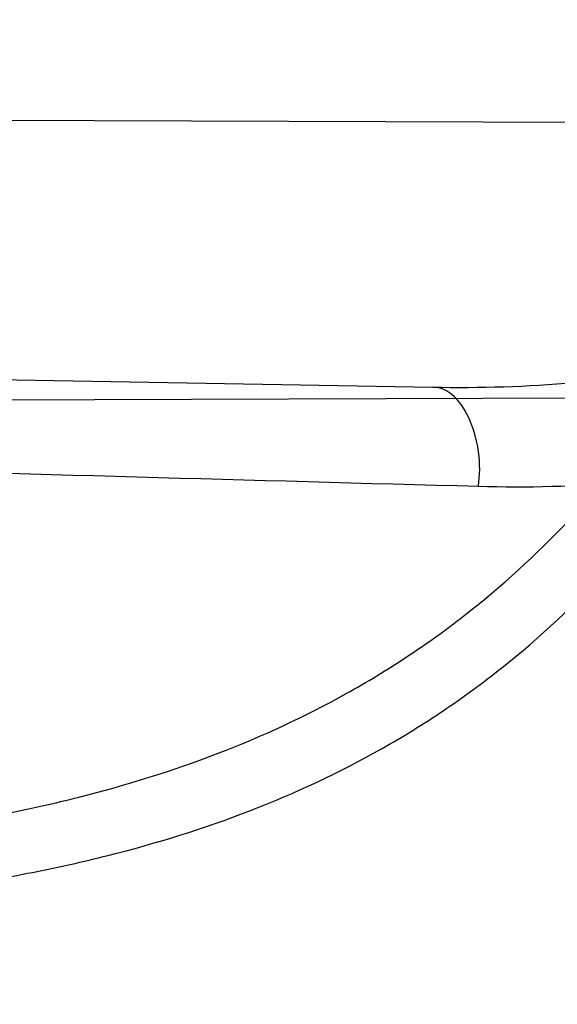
# Model space of a CAD drawing. Header units: millimetres. Extents: x 0 to 297, y 0 to 210.
# Tile 91 of 256: x 147.7278 to 147.744, y 92.7791 to 92.8089. Entities that reach past the tile are written whole.
import ezdxf

# ---------------------------------------------------------------- set-up
doc = ezdxf.new("R2010")
doc.units = ezdxf.units.MM
doc.header["$LTSCALE"] = 16.335
doc.layers.get('0').update_dxf_attribs({"linetype": 'CONTINUOUS'})
for name, color, linetype in [('01_GLOBAL', 7, 'CONTINUOUS'), ('INTFCLR_1', 7, 'CONTINUOUS'), ('INTFCLR_144815', 7, 'CONTINUOUS')]:
    doc.layers.add(name, color=color, linetype=linetype)

msp = doc.modelspace()

# ---------------------------------------------------------------- linework, layer by layer
at = {"color": 7, "linetype": 'Continuous'}
msp.add_circle((148.2308034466, 92.1164639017), 1.9, dxfattribs=at)
at = {"color": 9, "linetype": 'Continuous'}
msp.add_arc((148.2308034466, 92.1164639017), 1.8756493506, 92.9674534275, 177.0325465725, dxfattribs=at)
at = {"layer": '01_GLOBAL', "color": 7, "linetype": 'Continuous'}
msp.add_circle((148.2308034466, 92.1164639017), 1.925, dxfattribs=at)
at = {"layer": 'INTFCLR_1', "color": 6, "linetype": 'Continuous'}
for p, q in [((147.7173150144, 92.80586488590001), (147.7562380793, 92.8057290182)), ((147.7537535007, 92.7974696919), (147.7142691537, 92.797331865))]:
    msp.add_line(p, q, dxfattribs=at)
at = {"layer": 'INTFCLR_1', "color": 9, "linetype": 'Continuous'}
msp.add_line((147.5231200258, 92.80156081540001), (147.7402832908, 92.7977702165), dxfattribs=at)
at = {"layer": 'INTFCLR_1', "color": 6, "linetype": 'Continuous'}
for radius in [0.3017258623, 0.2867456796]:
    msp.add_arc((147.5056636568, 92.8766036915), radius, 270, 90.00000002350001, dxfattribs=at)
at = {"layer": 'INTFCLR_1', "color": 9, "linetype": 'Continuous'}
for centre, radius, start, end in [((148.0657044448, 104.7789490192), 11.9885501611, 268.2538865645, 268.4511225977), ((147.5056636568, 92.8766036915), 0.2607760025, 335.7561731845, 339.1304001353)]:
    msp.add_arc(centre, radius, start, end, dxfattribs=at)
for points, knots in [([(147.7739207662, 92.7833025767), (147.7745143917, 92.7849178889), (147.775677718, 92.78817961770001), (147.7778942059, 92.7947943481), (147.7814905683, 92.8066675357), (147.7848253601, 92.820603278), (147.7870274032, 92.8330582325), (147.787953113, 92.83941797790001), (147.7884308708, 92.8430963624), (147.7895335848, 92.8523310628), (147.7906793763, 92.8681102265), (147.7904956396, 92.88672685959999), (147.789629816, 92.89879125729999), (147.7890851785, 92.90436193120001), (147.7886841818, 92.9080669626), (147.7874452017, 92.918066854), (147.7846320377, 92.9340794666), (147.7805782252, 92.9497128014), (147.7776786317, 92.9589915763), (147.7765880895, 92.96231049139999), (147.7749290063, 92.96719941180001), (147.771186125, 92.9774204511), (147.7647225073, 92.99242174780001), (147.7573615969, 93.00659423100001), (147.7522300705, 93.01531748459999), (147.74983173, 93.0192005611), (147.748238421, 93.02173172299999), (147.7439293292, 93.0283886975), (147.7367086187, 93.03860548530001), (147.7266787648, 93.0510431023), (147.7181834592, 93.0603660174), (147.7122490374, 93.0663251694), (147.7089678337, 93.0694802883), (147.7044151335, 93.07373538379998), (147.6980427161, 93.0793069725), (147.691144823, 93.084712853), (147.6867712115, 93.0878231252), (147.6846401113, 93.08925308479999), (147.683241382, 93.0901520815), (147.6819885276, 93.09091746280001), (147.6808874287, 93.09154948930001), (147.6799491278, 93.09203983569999), (147.6791251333, 93.09242738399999), (147.6784918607, 93.0926304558), (147.6779419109, 93.0927747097), (147.6776450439, 93.0924128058), (147.6779068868, 93.09190500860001), (147.678285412, 93.09126392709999), (147.678982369, 93.0903782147), (147.6799093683, 93.0892868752), (147.68099579, 93.0880857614), (147.6821866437, 93.08680384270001), (147.6839471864, 93.0849402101), (147.6864529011, 93.0823207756), (147.6911298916, 93.0774130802), (147.696237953, 93.07190717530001), (147.7008912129, 93.0666447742), (147.7037675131, 93.0632984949), (147.7083927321, 93.0578052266), (147.7154736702, 93.0489031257), (147.7247566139, 93.03595157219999), (147.731475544, 93.0253784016), (147.7358745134, 93.0178524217), (147.7388592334, 93.01255911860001), (147.7440084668, 93.0028972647), (147.7508853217, 92.9883069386), (147.755629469, 92.9761424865), (147.7578360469, 92.9698354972)], [0, 0, 0, 0, 0.0103792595, 0.0208842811, 0.0420721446, 0.0851858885, 0.1071984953, 0.1183380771, 0.123943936, 0.1295693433, 0.1744299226, 0.2192388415, 0.2417237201, 0.2473597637, 0.2529962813, 0.2641993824, 0.3081295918, 0.3509327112, 0.3614952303, 0.3667582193, 0.3720021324, 0.3926323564, 0.4323913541, 0.4704239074, 0.4888657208, 0.4934194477, 0.497950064, 0.5069039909, 0.5412450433, 0.5733438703, 0.6032118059, 0.6172673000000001, 0.6240601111, 0.6306649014, 0.6548506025, 0.6750843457, 0.6834913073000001, 0.6872123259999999, 0.6905622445, 0.6935176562, 0.6960693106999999, 0.6982084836, 0.6999280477, 0.7014829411, 0.7024060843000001, 0.7029587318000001, 0.7038763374, 0.7054334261, 0.7076628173, 0.7105600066, 0.714112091, 0.7174145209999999, 0.7211168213, 0.7295725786, 0.7392778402, 0.7620040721, 0.7748640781, 0.7816422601, 0.7886165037, 0.8181744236, 0.8502177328, 0.884679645, 0.8936796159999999, 0.902792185, 0.9213283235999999, 0.9597006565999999, 1, 1, 1, 1]), ([(147.6811764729, 93.0916036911), (147.6818287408, 93.0916035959), (147.6836257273, 93.09064726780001), (147.6857695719, 93.0894825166), (147.6878575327, 93.08815416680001), (147.690022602, 93.08673125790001), (147.6944669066, 93.0836295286), (147.7014777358, 93.0782474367), (147.7079605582, 93.07269628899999), (147.7125922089, 93.06845780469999), (147.7159282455, 93.06531718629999), (147.7219597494, 93.05938825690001), (147.730595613, 93.0501132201), (147.7407946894, 93.0377377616), (147.7481414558, 93.0275676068), (147.7525258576, 93.02094069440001), (147.75414614, 93.0184223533), (147.7565841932, 93.01456039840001), (147.7617989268, 93.0058880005), (147.7692817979, 92.99179533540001), (147.7758568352, 92.9768697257), (147.7796645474, 92.9666988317), (147.7813517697, 92.961835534), (147.7824604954, 92.9585349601), (147.7854073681, 92.94931094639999), (147.7895285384, 92.9337676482), (147.7923901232, 92.91783829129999), (147.7936501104, 92.9078915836), (147.7940578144, 92.90420708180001), (147.7946115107, 92.8986677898), (147.7954917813, 92.88667134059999), (147.7956786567, 92.8681563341), (147.7945135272, 92.85246501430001), (147.7933925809, 92.8432832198), (147.7929068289, 92.8396251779), (147.7919655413, 92.8333000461), (147.7897259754, 92.82091051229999), (147.7863346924, 92.80705067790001), (147.7826792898, 92.79524665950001), (147.7804259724, 92.7886688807), (147.7792433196, 92.78542534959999), (147.7786398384, 92.7838190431)], [0, 0, 0, 0, 0.0056084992, 0.016622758, 0.0214510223, 0.0268121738, 0.0389184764, 0.0680276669, 0.1027789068, 0.1122614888, 0.1220107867, 0.1421735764, 0.1849752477, 0.2309092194, 0.2799812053, 0.2927645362, 0.2992310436, 0.3057293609, 0.3320345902, 0.3862266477, 0.4428037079, 0.4721337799, 0.479586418, 0.4870651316, 0.5020714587, 0.5628449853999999, 0.6251697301, 0.6410581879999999, 0.6490513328, 0.6570434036, 0.6889243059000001, 0.7524504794, 0.8160576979, 0.8240355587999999, 0.8319861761, 0.8477866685, 0.8790166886, 0.9402183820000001, 0.9703167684, 0.9852456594, 1, 1, 1, 1]), ([(147.7578360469, 92.9698354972), (147.7601299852, 92.9632788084), (147.7642956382, 92.9498053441), (147.7682613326, 92.93248715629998), (147.7702192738, 92.9209208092), (147.7710065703, 92.9154643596), (147.7714994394, 92.91179284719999), (147.7727052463, 92.90167889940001), (147.773864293, 92.88500070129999), (147.7737011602, 92.86826331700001), (147.7730932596, 92.8580308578), (147.7728153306, 92.8542968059), (147.7723459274, 92.84873943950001), (147.7710514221, 92.8369058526), (147.7680380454, 92.81906424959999), (147.7643540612, 92.80424827), (147.7618533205, 92.7957452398), (147.7608389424, 92.79241084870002), (147.7590123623, 92.7866911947), (147.7551536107, 92.7756507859), (147.7489882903, 92.76060143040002), (147.7426455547, 92.7476790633), (147.738554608, 92.74013645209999), (147.7370705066, 92.7374761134), (147.7348652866, 92.73359496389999), (147.7301153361, 92.725595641), (147.7225777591, 92.71408438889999), (147.7133378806, 92.7015190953), (147.7066749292, 92.69332205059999), (147.7028339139, 92.6888229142), (147.701385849, 92.6871436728), (147.6989422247, 92.68435085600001), (147.6944265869, 92.6793230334), (147.6895205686, 92.6740995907), (147.6850750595, 92.669442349), (147.6824472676, 92.6667048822), (147.6802613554, 92.6642911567), (147.6788390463, 92.6627654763), (147.6769884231, 92.6599424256), (147.6801672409, 92.66119888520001), (147.6819512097, 92.6622736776), (147.6841146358, 92.6635994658), (147.6860112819, 92.6648736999), (147.6882932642, 92.66645580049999), (147.6913846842, 92.6687204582), (147.6953415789, 92.671795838), (147.7012543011, 92.676661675), (147.7065470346, 92.68140832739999), (147.7111780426, 92.68584954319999), (147.7144972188, 92.6891252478), (147.7204790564, 92.69529289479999), (147.7290048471, 92.7049106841), (147.7390158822, 92.7176983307), (147.7461841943, 92.72817403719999), (147.7504450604, 92.7349871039), (147.7520181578, 92.7375755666), (147.7543852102, 92.74154715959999), (147.7594401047, 92.750464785), (147.7666547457, 92.7649396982), (147.771618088, 92.77703676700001), (147.7739207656, 92.78330257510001)], [0, 0, 0, 0, 0.0419449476, 0.0850695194, 0.1071739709, 0.1127634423, 0.1183584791, 0.1295423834, 0.1742656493, 0.2191961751, 0.2304978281, 0.2361598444, 0.2418057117, 0.2641744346, 0.3080240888, 0.3509528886, 0.3562644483, 0.3615432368, 0.3719979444, 0.3925183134, 0.4321501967, 0.4701192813, 0.4793724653, 0.4839620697, 0.48851378, 0.5063269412, 0.5401307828, 0.5715496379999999, 0.6004673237, 0.6038923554, 0.6072711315, 0.6138564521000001, 0.6263016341, 0.6480618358, 0.6572019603, 0.6650284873, 0.6713159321, 0.6759369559, 0.6799952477, 0.6841765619, 0.6887949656, 0.6950107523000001, 0.6986911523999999, 0.7027318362, 0.7117342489, 0.7218512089, 0.7329803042, 0.7579718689, 0.7647510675, 0.7717251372, 0.7861300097, 0.8166264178, 0.8492835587, 0.8841348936, 0.8932111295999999, 0.8978052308, 0.9024247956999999, 0.92112918, 0.9596906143, 1, 1, 1, 1]), ([(147.6811764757, 92.6616036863), (147.6810781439, 92.6616036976), (147.6808373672, 92.6616511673), (147.6808497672, 92.6620839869), (147.6811074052, 92.66252928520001), (147.6815528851, 92.66319115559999), (147.6822318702, 92.6640149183), (147.6835407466, 92.6654986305), (147.6855593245, 92.6676144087), (147.6883533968, 92.67047263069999), (147.6928736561, 92.67507601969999), (147.6978811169, 92.68027873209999), (147.7024841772, 92.6852758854), (147.7049756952, 92.68805332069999), (147.7064519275, 92.6897231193), (147.7103658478, 92.69419510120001), (147.7171547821, 92.70234315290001), (147.7265732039, 92.71484082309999), (147.7342592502, 92.7262958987), (147.7391039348, 92.7342592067), (147.7413524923, 92.7381219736), (147.7428653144, 92.74076896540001), (147.7470335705, 92.74827048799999), (147.7534974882, 92.7611245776), (147.7597854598, 92.7761068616), (147.7637211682, 92.7870999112), (147.7655837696, 92.7927940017), (147.7666180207, 92.7961131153), (147.7691666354, 92.8045735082), (147.7729221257, 92.8193173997), (147.7759956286, 92.83708214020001), (147.7773158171, 92.8488648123), (147.7777944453, 92.8543974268), (147.7780778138, 92.8581145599), (147.7786975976, 92.86830028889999), (147.7788639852, 92.8849640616), (147.7776820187, 92.90156740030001), (147.7764527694, 92.9116340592), (147.7759502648, 92.9152888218), (147.7751474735, 92.9207210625), (147.7731505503, 92.93223826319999), (147.7691057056, 92.949481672), (147.7648598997, 92.9628870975), (147.7625223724, 92.96940981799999)], [0, 0, 0, 0, 0.0008731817, 0.001718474, 0.0032338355, 0.0055641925, 0.0087322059, 0.0127298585, 0.0231213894, 0.0346993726, 0.0482226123, 0.08041255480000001, 0.0988155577, 0.1085507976, 0.1135449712, 0.1186069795, 0.1613231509, 0.207686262, 0.2575123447, 0.2837454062, 0.2904461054, 0.2972015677, 0.3108182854, 0.366650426, 0.4248609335, 0.4549769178, 0.4703146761, 0.4780576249, 0.4858477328, 0.5487775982, 0.6130123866, 0.6457680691, 0.6540347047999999, 0.6623246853, 0.6788711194, 0.7446474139, 0.8101273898, 0.8265053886, 0.8346996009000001, 0.8428861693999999, 0.8752668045, 0.9384714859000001, 1, 1, 1, 1]), ([(147.7402832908, 92.7977702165), (147.7417091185, 92.7977453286), (147.7444982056, 92.79782032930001), (147.7479226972, 92.7983537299), (147.7505170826, 92.7990943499), (147.7530083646, 92.80005522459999), (147.7553597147, 92.8013876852), (147.7574936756, 92.80307188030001), (147.7595379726, 92.8050469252), (147.7613311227, 92.8073786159), (147.7628474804, 92.8099673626), (147.7642131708, 92.8128006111), (147.7649983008, 92.81505672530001), (147.7654042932, 92.81660369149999)], [0, 0, 0, 0, 0.1247353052, 0.2435411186, 0.3019743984, 0.3604361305, 0.4768392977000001, 0.5365142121, 0.5978930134, 0.7251012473, 0.7921369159, 0.8601054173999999, 1, 1, 1, 1]), ([(147.7416573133, 92.79477903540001), (147.7431336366, 92.7947379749), (147.7460251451, 92.794803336), (147.7495739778, 92.795387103), (147.7522544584, 92.7962147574), (147.7548381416, 92.79730064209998), (147.7572649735, 92.79881295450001), (147.7594513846, 92.8007156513), (147.7615613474, 92.8029699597), (147.7633947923, 92.80562069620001), (147.7649372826, 92.8085537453), (147.7659729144, 92.81094865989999), (147.7667016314, 92.813037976), (147.7672060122, 92.81476863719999), (147.7674297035, 92.8156546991), (147.7675335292, 92.8161020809)], [0, 0, 0, 0, 0.1202033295, 0.2347921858, 0.2913427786, 0.3481866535, 0.4625825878, 0.5220163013, 0.5837483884, 0.7134935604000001, 0.7826840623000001, 0.8533059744, 0.9256431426, 0.9626202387, 1, 1, 1, 1]), ([(147.6940960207, 92.783605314), (147.6950085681, 92.7835893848), (147.6968289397, 92.7835592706), (147.700439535, 92.7835072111), (147.7048943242, 92.783461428), (147.7093074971, 92.7834655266), (147.7127871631, 92.78352520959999), (147.7161719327, 92.7836320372), (147.7202774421, 92.7838726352), (147.7242812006, 92.78433079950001), (147.7273584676, 92.78487201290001), (147.7302872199, 92.78552824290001), (147.7337849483, 92.7866093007), (147.7370688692, 92.78812380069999), (147.7395039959, 92.7896015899), (147.7418252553, 92.7912670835), (147.7439626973, 92.79321708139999), (147.7459009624, 92.7954124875), (147.7477615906, 92.79783276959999), (147.7498633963, 92.8011842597), (147.751644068, 92.8048097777), (147.7529197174, 92.8078839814), (147.7541063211, 92.81109537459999), (147.7548675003, 92.8135623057), (147.7553207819, 92.8152297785)], [0, 0, 0, 0, 0.0354711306, 0.0707575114, 0.14033856, 0.2086125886, 0.242264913, 0.2755899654, 0.3402220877, 0.4020491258, 0.4320758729, 0.46161465, 0.5186626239, 0.5740151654, 0.6016454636, 0.6292656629, 0.6849556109, 0.713590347, 0.743019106, 0.8035158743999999, 0.8669685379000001, 0.8997725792, 0.9328427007, 1, 1, 1, 1]), ([(147.6940698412, 92.7821069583), (147.6950052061, 92.7820796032), (147.6968712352, 92.7820270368), (147.7005729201, 92.78193175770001), (147.7051408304, 92.78183506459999), (147.7096668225, 92.7817933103), (147.7132359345, 92.7818208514), (147.7167073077, 92.7818995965), (147.7209174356, 92.7821132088), (147.7250233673, 92.7825584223), (147.7281779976, 92.78310034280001), (147.7311791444, 92.7837658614), (147.7347632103, 92.7848741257), (147.7381232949, 92.7864422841), (147.740611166, 92.7879780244), (147.7429841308, 92.7897151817), (147.7451645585, 92.7917521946), (147.7471370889, 92.79404648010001), (147.7490320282, 92.7965825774), (147.7511681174, 92.80009690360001), (147.7529717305, 92.8038956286), (147.7542619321, 92.8071188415), (147.7554618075, 92.81048993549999), (147.7562288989, 92.8130780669), (147.756685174, 92.8148271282)], [0, 0, 0, 0, 0.0352844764, 0.0703893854, 0.1396239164, 0.207562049, 0.241046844, 0.2742025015, 0.338485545, 0.3999488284, 0.4297887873, 0.4591358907, 0.5158255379, 0.570881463, 0.5984070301, 0.6259627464, 0.6816732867, 0.7104019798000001, 0.739984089, 0.8009583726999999, 0.8651010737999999, 0.8983203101, 0.9318417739, 1, 1, 1, 1]), ([(147.7416573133, 92.79477903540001), (147.7417011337, 92.79512147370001), (147.7417439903, 92.7961954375), (147.7410808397, 92.7977562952), (147.7402832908, 92.7977702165)], [0, 0, 0, 0, 0.3020651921, 1, 1, 1, 1]), ([(147.7786398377, 92.7838190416), (147.7762971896, 92.77758353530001), (147.7712466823, 92.7655438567), (147.7639124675, 92.75115066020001), (147.7587756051, 92.74228519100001), (147.7563693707, 92.7383353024), (147.7547696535, 92.73576002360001), (147.7504343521, 92.7289779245), (147.743140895, 92.7185503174), (147.7329609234, 92.7058269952), (147.7242940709, 92.6962590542), (147.7182143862, 92.69012306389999), (147.7148397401, 92.68686264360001), (147.7101283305, 92.68243898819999), (147.704745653, 92.6777121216), (147.6987350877, 92.6728666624), (147.694713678, 92.66980354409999), (147.691566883, 92.667543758), (147.6892555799, 92.66597146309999), (147.6866540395, 92.6642566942), (147.6840672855, 92.6627785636), (147.6817988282, 92.66160361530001), (147.6811764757, 92.6616036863)], [0, 0, 0, 0, 0.1254392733, 0.2455954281, 0.3039386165, 0.3183545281, 0.3326935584, 0.3610298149, 0.4699340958, 0.5721292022, 0.6676979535, 0.7128867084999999, 0.7347758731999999, 0.7560605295, 0.8345894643, 0.86959304, 0.9014329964, 0.9297831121, 0.9425142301, 0.954114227, 0.9882800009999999, 1, 1, 1, 1])]:
    msp.add_open_spline(points, degree=3, knots=knots, dxfattribs=at)
at = {"layer": 'INTFCLR_1', "color": 6, "linetype": 'Continuous'}
for points, knots in [([(147.7024190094, 93.0916036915), (147.7018087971, 93.0916036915), (147.7029114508, 93.08950324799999), (147.7038583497, 93.08834455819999), (147.7054058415, 93.0863113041), (147.7073153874, 93.0840115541), (147.7097564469, 93.0810765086), (147.7126098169, 93.0776680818), (147.7156703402, 93.073960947), (147.7186923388, 93.0702356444), (147.721505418, 93.0666872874), (147.7240879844, 93.06335701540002), (147.7264364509, 93.0602594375), (147.7285589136, 93.05739951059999), (147.7304701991, 93.0547707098), (147.7321890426, 93.05236174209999), (147.7337330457, 93.05015870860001), (147.7351142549, 93.0481557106), (147.7363481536, 93.04633959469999), (147.7374498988, 93.04469533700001), (147.7384368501, 93.0432038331), (147.7393145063, 93.04186262), (147.740301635, 93.0403384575), (147.7413416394, 93.03871140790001), (147.7424164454, 93.0370044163), (147.7434051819, 93.03541431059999), (147.7444675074, 93.0336832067), (147.7454727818, 93.0320194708), (147.7463989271, 93.0304656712), (147.7472040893, 93.0291000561), (147.7480924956, 93.0275744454), (147.7490691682, 93.0258742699), (147.7501439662, 93.02397450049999), (147.7513258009, 93.02184928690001), (147.7526254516, 93.0194658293), (147.7540567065, 93.016782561), (147.7556293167, 93.01375936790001), (147.7573520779, 93.0103498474), (147.7592357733, 93.0064972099), (147.7612959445, 93.00212210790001), (147.7635459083, 92.9971289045), (147.7659975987, 92.99139551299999), (147.7686600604, 92.9847751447), (147.771540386, 92.9770580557), (147.7745995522, 92.96806700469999), (147.7776353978, 92.9580497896), (147.7804347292, 92.9474285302), (147.7828479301, 92.9366846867), (147.7848548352, 92.9259114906), (147.7864550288, 92.91515159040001), (147.7876568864, 92.9044033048), (147.7884643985, 92.8936919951), (147.7888848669, 92.883007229), (147.788923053, 92.8723658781), (147.7885832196, 92.8617581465), (147.7878679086, 92.85118540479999), (147.7867790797, 92.8406561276), (147.7853146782, 92.8301491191), (147.7834744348, 92.81967840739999), (147.7812492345, 92.80922126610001), (147.7786373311, 92.7987909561), (147.7756726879, 92.7885321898), (147.7725298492, 92.77894344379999), (147.7694333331, 92.7704309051), (147.7665578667, 92.7631606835), (147.763914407, 92.756913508), (147.7614912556, 92.751504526), (147.7592772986, 92.74679278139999), (147.7572566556, 92.7426627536), (147.7554148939, 92.7390284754), (147.7537381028, 92.7358200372), (147.7522167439, 92.7329849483), (147.7508394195, 92.7304773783), (147.7495919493, 92.72825221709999), (147.7484619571, 92.7262722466), (147.7474378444, 92.724505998), (147.7465123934, 92.7229325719), (147.7456788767, 92.7215330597), (147.7447260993, 92.71995062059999), (147.7436842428, 92.71824390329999), (147.7424549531, 92.71626272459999), (147.7413949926, 92.7145809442), (147.7404087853, 92.71303704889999), (147.7395314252, 92.7116777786), (147.7385421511, 92.7101629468), (147.7374297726, 92.7084808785), (147.7361816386, 92.706620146), (147.7347816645, 92.7045655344), (147.7332139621, 92.7023025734), (147.7314607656, 92.69981828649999), (147.7295082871, 92.69710583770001), (147.7273377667, 92.6941536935), (147.7249300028, 92.69095159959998), (147.7222786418, 92.6875081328), (147.7193828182, 92.6838337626), (147.7162651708, 92.67997262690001), (147.7130841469, 92.6761093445), (147.7101062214, 92.67254834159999), (147.7075479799, 92.66947614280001), (147.7055504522, 92.6670757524), (147.7039276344, 92.6649548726), (147.7029496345, 92.6637602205), (147.7017963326, 92.66160369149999), (147.7024190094, 92.66160369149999)], [0, 0, 0, 0, 0.0038604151, 0.0075016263, 0.0124785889, 0.0188917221, 0.0268498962, 0.0364677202, 0.04706947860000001, 0.0572444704, 0.0668187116, 0.0757144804, 0.08390538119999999, 0.0914099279, 0.098245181, 0.1044667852, 0.1101313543, 0.1152642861, 0.1198589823, 0.1240215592, 0.1277856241, 0.1311734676, 0.1341617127, 0.1392736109, 0.1433897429, 0.1469230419, 0.1511192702, 0.1562389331, 0.1592204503, 0.1625628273, 0.1662680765, 0.1703891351, 0.1749670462, 0.1800766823, 0.185772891, 0.1921413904, 0.1993155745, 0.2073310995, 0.2163076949, 0.2264451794, 0.2379233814, 0.250953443, 0.2658909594, 0.2830621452, 0.3030578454, 0.3259639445, 0.3492662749, 0.372530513, 0.3956109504, 0.4185782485, 0.4413347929, 0.4640172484, 0.48651927, 0.5089682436, 0.5313242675, 0.553647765, 0.5759939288, 0.5982772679, 0.6207473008, 0.6432362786, 0.6658996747, 0.6887559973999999, 0.7107777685, 0.7297237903, 0.7460531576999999, 0.7602331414, 0.7726347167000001, 0.7835467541, 0.7931663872, 0.8017211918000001, 0.8093215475, 0.8160683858, 0.8220758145, 0.8274205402, 0.8322066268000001, 0.8364980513, 0.8403368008, 0.8437547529, 0.8468031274, 0.8520223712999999, 0.8564046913, 0.8615533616, 0.8645986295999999, 0.8679945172, 0.8717882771, 0.8760445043, 0.8807522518, 0.8859628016, 0.8917731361, 0.8981681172, 0.9051985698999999, 0.9129160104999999, 0.9213486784, 0.9305434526, 0.9404096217, 0.9509435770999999, 0.9619432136, 0.9720502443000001, 0.9803711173, 0.9870628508, 0.9922716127, 0.99606073, 1, 1, 1, 1]), ([(147.7024190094, 92.66160369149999), (147.7031143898, 92.66160369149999), (147.7043203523, 92.6624163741), (147.7061744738, 92.6635325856), (147.7083002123, 92.66507723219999), (147.710928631, 92.6670898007), (147.7140582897, 92.6696593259), (147.7175074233, 92.6726544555), (147.7210070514, 92.6758564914), (147.724310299, 92.6790215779), (147.7273371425, 92.6820373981), (147.7300923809, 92.6848835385), (147.7325889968, 92.6875456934), (147.7348455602, 92.6900206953), (147.7368773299, 92.69230773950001), (147.7387011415, 92.69440843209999), (147.7403405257, 92.6963368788), (147.7418089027, 92.69809721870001), (147.74312239, 92.69969855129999), (147.7442950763, 92.7011505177), (147.7453447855, 92.7024683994), (147.7462981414, 92.7036803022), (147.7472372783, 92.7048876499), (147.7482377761, 92.70618954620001), (147.7492999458, 92.7075906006), (147.7503509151, 92.70899661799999), (147.7513832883, 92.71039607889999), (147.7524574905, 92.7118722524), (147.7536466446, 92.7135309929), (147.7549757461, 92.71541616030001), (147.7564609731, 92.7175638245), (147.7581179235, 92.7200131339), (147.7599603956, 92.72280467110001), (147.7620026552, 92.725988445), (147.7642665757, 92.7296344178), (147.7667734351, 92.73382309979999), (147.7695429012, 92.73865281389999), (147.7725956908, 92.7442536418), (147.7759494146, 92.7507780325), (147.7796263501, 92.7584542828), (147.7835547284, 92.7673916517), (147.7874822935, 92.777309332), (147.7911546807, 92.7877658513), (147.7944163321, 92.7983650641), (147.7972390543, 92.8090034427), (147.7996322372, 92.81966957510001), (147.8015947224, 92.830307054), (147.8031423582, 92.84094476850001), (147.8042785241, 92.8515373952), (147.8050140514, 92.86210180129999), (147.805355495, 92.8726275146), (147.8053083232, 92.8831163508), (147.8048760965, 92.8935745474), (147.8040611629, 92.9039954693), (147.8028633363, 92.9143835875), (147.8012816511, 92.9247373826), (147.799316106, 92.935041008), (147.7969588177, 92.94531754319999), (147.7942058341, 92.9555541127), (147.7910435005, 92.9657625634), (147.7874805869, 92.97589100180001), (147.7836594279, 92.98555735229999), (147.7798256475, 92.9943126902), (147.7762354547, 93.0018480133), (147.7729615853, 93.0082575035), (147.7699846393, 93.0137592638), (147.767284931, 93.01850609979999), (147.7648405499, 93.0226260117), (147.7626315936, 93.0262165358), (147.7606351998, 93.029359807), (147.7588346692, 93.032115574), (147.7572125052, 93.0345383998), (147.7557564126, 93.0366668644), (147.7544486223, 93.0385420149), (147.7532796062, 93.0401903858), (147.7522307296, 93.04164776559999), (147.7512884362, 93.0429399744), (147.7503875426, 93.0441606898), (147.749451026, 93.0454152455), (147.7484191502, 93.0467800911), (147.7473563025, 93.048166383), (147.7462900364, 93.04953808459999), (147.7452102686, 93.0509094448), (147.7440251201, 93.0523937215), (147.7427013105, 93.0540257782), (147.7412185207, 93.05582248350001), (147.7395625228, 93.05779146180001), (147.7377136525, 93.05994306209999), (147.7356554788, 93.0622827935), (147.733366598, 93.0648176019), (147.7308303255, 93.0675463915), (147.7280323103, 93.07046241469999), (147.7249547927, 93.0735545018), (147.7215984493, 93.0767954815), (147.7180191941, 93.0800963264), (147.7144644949, 93.08320501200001), (147.7112102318, 93.085894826), (147.7084715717, 93.08800309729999), (147.7062664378, 93.089614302), (147.7043599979, 93.09076625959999), (147.7031273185, 93.0916036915), (147.7024190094, 93.0916036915)], [0, 0, 0, 0, 0.0042187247, 0.0081401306, 0.0133978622, 0.0200459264, 0.0282638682, 0.0379443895, 0.0477615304, 0.05703690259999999, 0.0656973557, 0.0736821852, 0.0810680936, 0.0878383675, 0.0940009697, 0.0996271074, 0.1047154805, 0.1093563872, 0.1135342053, 0.1172803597, 0.1206792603, 0.1237557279, 0.1266349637, 0.1299589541, 0.1337168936, 0.1373013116, 0.1406085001, 0.1442672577, 0.148377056, 0.1529904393, 0.1582606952, 0.164218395, 0.1709303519, 0.1785521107, 0.1871652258, 0.1969659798, 0.2081658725, 0.2209392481, 0.2356613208, 0.2526660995, 0.2725685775, 0.2948769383, 0.3173640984, 0.3397873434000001, 0.3621386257, 0.3841211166, 0.4060891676, 0.4277469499, 0.4493218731, 0.470705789, 0.4919793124, 0.5131981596, 0.5343255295, 0.5554668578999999, 0.5765984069, 0.5977513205, 0.6189954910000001, 0.6402209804, 0.6617015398, 0.6832900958, 0.7050415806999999, 0.7268239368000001, 0.7463339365, 0.7630160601, 0.7774553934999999, 0.7899931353, 0.8009638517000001, 0.8105830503, 0.8190545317, 0.8265380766, 0.8331730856, 0.8390248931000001, 0.8442268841, 0.8488182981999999, 0.8528943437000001, 0.8564866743, 0.8597116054, 0.8625968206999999, 0.8656908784, 0.8692094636, 0.8729771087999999, 0.8762884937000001, 0.879749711, 0.8835661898, 0.8878115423, 0.8924986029, 0.8976989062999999, 0.9034198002, 0.9097088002, 0.9166034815, 0.9241390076, 0.9323094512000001, 0.9411199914, 0.9506041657, 0.9606137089, 0.9706541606, 0.9792553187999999, 0.9862062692, 0.9916647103, 0.9957028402, 1, 1, 1, 1])]:
    msp.add_open_spline(points, degree=3, knots=knots, dxfattribs=at)
at = {"layer": 'INTFCLR_144815', "color": 6, "linetype": 'Continuous'}
for radius in [0.3190566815, 0.3040475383]:
    msp.add_circle((147.5056636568, 92.8766036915), radius, dxfattribs=at)
for radius, start, end in [(0.4398395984, 313.9937911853, 154.5150993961), (0.3305190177, 45.0000000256, 314.9999999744), (0.329927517, 44.99999995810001, 315.0000000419), (0.3294494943, 44.99999997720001, 315.0000000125), (0.3241269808, 308.490992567, 51.50900743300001), (0.3200091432, 313.9992414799, 46.00075850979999)]:
    msp.add_arc((147.5056636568, 92.8766036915), radius, start, end, dxfattribs=at)
at = {"layer": 'INTFCLR_144815', "color": 9, "linetype": 'Continuous'}
for centre, radius, start, end in [((147.5056636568, 92.8766036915), 0.4080560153, 292.4997540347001, 54.0964566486), ((147.5056636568, 92.87660369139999), 0.3298406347, 314.0862202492, 45.9137797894), ((147.5056636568, 92.8766036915), 0.3219531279, 313.8592910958, 46.1407088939), ((147.5056636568, 92.8766036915), 0.3198467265, 314.0319604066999, 45.9680396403), ((147.5056636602, 92.8766036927), 0.3681108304, 292.4997540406, 16.610836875)]:
    msp.add_arc(centre, radius, start, end, dxfattribs=at)
at = {"layer": 'INTFCLR_144815', "color": 6, "linetype": 'Continuous'}
for points, knots in [([(147.7284687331, 92.65410377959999), (147.7281248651, 92.65411009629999), (147.7284667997, 92.6553861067), (147.7289335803, 92.6559818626), (147.7294381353, 92.656793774), (147.7299269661, 92.65749477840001), (147.7305020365, 92.6583039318), (147.731162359, 92.6592026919), (147.7319099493, 92.66020143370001), (147.7327456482, 92.66130133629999), (147.7336709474, 92.66250732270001), (147.7346879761, 92.6638247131), (147.7357985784, 92.6652591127), (147.7370029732, 92.6668144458), (147.7382990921, 92.66849222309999), (147.7396836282, 92.6702928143), (147.7411548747, 92.6722190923), (147.7427145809, 92.6742789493), (147.7443650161, 92.6764816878), (147.746103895, 92.67883130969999), (147.7479255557, 92.6813277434), (147.749823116, 92.6839695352), (147.7517910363, 92.68675738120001), (147.7538223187, 92.689690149), (147.7559091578, 92.6927656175), (147.7580430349, 92.6959804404), (147.760214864, 92.6993301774), (147.7624151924, 92.7028094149), (147.7646343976, 92.70641190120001), (147.7668628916, 92.71013072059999), (147.7690913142, 92.71395848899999), (147.7713106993, 92.7178875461), (147.7735126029, 92.7219101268), (147.7756891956, 92.72601851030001), (147.7778333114, 92.73020512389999), (147.7799384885, 92.73446266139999), (147.781998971, 92.73878415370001), (147.7840096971, 92.7431630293), (147.785966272, 92.7475931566), (147.7878649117, 92.7520688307), (147.7897023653, 92.75658470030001), (147.7914762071, 92.7611366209), (147.7931808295, 92.76571122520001), (147.7948144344, 92.7703031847), (147.7963777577, 92.7749136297), (147.7978725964, 92.77954824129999), (147.7992992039, 92.7842086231), (147.8006556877, 92.7888890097), (147.801941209, 92.79358669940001), (147.803154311, 92.79829575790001), (147.8042942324, 92.8030117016), (147.8053612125, 92.8077336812), (147.806355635, 92.81246156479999), (147.8072778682, 92.8171953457), (147.8081281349, 92.82193449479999), (147.8089065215, 92.8266777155), (147.8096131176, 92.831423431), (147.8102481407, 92.8361706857), (147.8108118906, 92.84091921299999), (147.8113046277, 92.8456686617), (147.8117265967, 92.8504187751), (147.8120780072, 92.8551692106), (147.8123590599, 92.8599199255), (147.812569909, 92.86467073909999), (147.8127106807, 92.8694216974), (147.8127814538, 92.87417265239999), (147.8127822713, 92.87892366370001), (147.8127131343, 92.88367460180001), (147.8125740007, 92.8884255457), (147.8123647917, 92.8931763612), (147.8120853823, 92.8979270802), (147.8117356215, 92.9026774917), (147.8113153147, 92.90742751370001), (147.8108242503, 92.91217686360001), (147.8102621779, 92.9169253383), (147.8096288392, 92.921672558), (147.8089239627, 92.9264180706), (147.8081472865, 92.93116125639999), (147.8072985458, 92.9359014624), (147.8063774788, 92.9406379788), (147.8053839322, 92.9453695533), (147.804317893, 92.950094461), (147.8031794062, 92.9548110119), (147.8019684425, 92.9595180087), (147.8006848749, 92.96421469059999), (147.7993287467, 92.9688997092), (147.7979004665, 92.97357066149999), (147.7964007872, 92.97822446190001), (147.7948306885, 92.98285783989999), (147.7931912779, 92.987467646), (147.7914839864, 92.9920503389), (147.7897106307, 92.9966019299), (147.7878734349, 93.00111803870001), (147.7859750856, 93.0055938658), (147.7840187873, 93.01002417), (147.7820083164, 93.01440325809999), (147.7799480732, 93.0187249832), (147.7778431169, 93.02298277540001), (147.7756991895, 93.02716968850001), (147.773522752, 93.0312784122), (147.7713209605, 93.0353013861), (147.7691016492, 93.0392308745), (147.7668732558, 93.0430591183), (147.7646447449, 93.04677845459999), (147.7624254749, 93.0503814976), (147.7602250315, 93.0538613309), (147.7580530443, 93.0572116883), (147.7559189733, 93.0604271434), (147.7538319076, 93.0635032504), (147.7518003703, 93.06643665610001), (147.7498321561, 93.0692251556), (147.7479341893, 93.0718677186), (147.7461124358, 93.07436445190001), (147.7443718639, 93.076716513), (147.7427164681, 93.07892596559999), (147.7411492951, 93.0809956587), (147.7396725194, 93.0829290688), (147.7382875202, 93.0847301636), (147.7369950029, 93.086403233), (147.7357951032, 93.08795275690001), (147.7346874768, 93.08938331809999), (147.7336714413, 93.09069941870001), (147.7327460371, 93.0919055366), (147.7319101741, 93.0930056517), (147.7311625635, 93.0940044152), (147.7305021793, 93.0949032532), (147.72992705, 93.09571248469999), (147.7294381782, 93.0964135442), (147.7289336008, 93.0972254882), (147.7284668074, 93.0978212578), (147.728124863, 93.0990972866), (147.7284687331, 93.0991036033)], [0, 0, 0, 0, 0.0021236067, 0.0044659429, 0.005996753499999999, 0.007775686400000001, 0.0098091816, 0.0121043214, 0.0146687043, 0.0175100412, 0.0206343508, 0.0240542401, 0.0277864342, 0.0318356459, 0.0362005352, 0.040877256, 0.0458603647, 0.0511668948, 0.0568307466, 0.06285557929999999, 0.0692156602, 0.07591263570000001, 0.0829392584, 0.09028590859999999, 0.0979403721, 0.1058876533, 0.114110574, 0.1225900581, 0.1313055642, 0.140235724, 0.1493588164, 0.1586532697, 0.1680981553, 0.1776734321, 0.1873601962, 0.1971407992, 0.2069991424, 0.2169205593, 0.2268918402, 0.236901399, 0.2469387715, 0.256994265, 0.2670652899, 0.2770813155, 0.2870874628, 0.2971238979, 0.3071487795, 0.3171804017, 0.3272115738, 0.3372204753, 0.347205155, 0.3571681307, 0.3671107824, 0.3770356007, 0.3869457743, 0.396839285, 0.4067137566, 0.4165706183, 0.4264117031, 0.436238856, 0.4460529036, 0.4558561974, 0.465649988, 0.4754369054, 0.4852183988, 0.4949970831, 0.5047743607, 0.514552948, 0.5243342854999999, 0.5341210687, 0.5439147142, 0.5537177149, 0.5635313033, 0.5733577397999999, 0.5831983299, 0.5930548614, 0.6029285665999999, 0.6128203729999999, 0.6227310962, 0.6326618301, 0.642613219, 0.6525827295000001, 0.6625684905, 0.6725713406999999, 0.6825918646, 0.692631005, 0.7026858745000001, 0.7127502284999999, 0.7228203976, 0.7328919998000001, 0.7429592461, 0.7530154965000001, 0.7630529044, 0.7730624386, 0.783033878, 0.7929554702, 0.8028140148, 0.8125949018, 0.8222819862, 0.8318577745, 0.8413032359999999, 0.8505983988, 0.8597223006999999, 0.868653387, 0.8773699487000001, 0.8858505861, 0.894074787, 0.9020233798, 0.9096791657, 0.9170272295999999, 0.9240552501, 0.9307537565, 0.9371162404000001, 0.9431389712, 0.9488208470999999, 0.9541629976, 0.959168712, 0.963842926, 0.9681919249, 0.9722229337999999, 0.9759438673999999, 0.9793632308, 0.9824892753, 0.9853304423, 0.9878949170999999, 0.9901903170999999, 0.992224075, 0.994003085, 0.9955339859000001, 0.9978763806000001, 1, 1, 1, 1]), ([(147.7357237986, 93.0916036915), (147.7353758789, 93.0916036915), (147.7356994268, 93.09031299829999), (147.7361425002, 93.0896962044), (147.7366231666, 93.08886737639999), (147.7370888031, 93.0881506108), (147.737636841, 93.0873240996), (147.7382660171, 93.08640637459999), (147.7389780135, 93.08538740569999), (147.7397734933, 93.08426604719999), (147.740653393, 93.08303795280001), (147.7416183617, 93.0816995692), (147.742668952, 93.0802468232), (147.7438053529, 93.07867577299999), (147.7450274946, 93.076982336), (147.7463347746, 93.0751626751), (147.7477261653, 93.0732130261), (147.7491999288, 93.0711300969), (147.7507536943, 93.06891097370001), (147.7523842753, 93.0665534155), (147.7540876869, 93.06405588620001), (147.755859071, 93.0614177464), (147.7576927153, 93.05863933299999), (147.7595821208, 93.05572198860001), (147.7615200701, 93.0526681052), (147.7634987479, 93.04948109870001), (147.7655098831, 93.0461653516), (147.7675449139, 93.0427261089), (147.7695951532, 93.0391693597), (147.7716519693, 93.0355016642), (147.7737069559, 93.0317299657), (147.7757520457, 93.0278614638), (147.7777796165, 93.02390347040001), (147.7797825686, 93.0198632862), (147.7817543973, 93.01574804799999), (147.783689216, 93.01156464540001), (147.785581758, 93.0073196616), (147.7874273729, 93.0030193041), (147.7892219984, 92.99866937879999), (147.7909621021, 92.9942753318), (147.7926447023, 92.9898420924), (147.7942672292, 92.9853743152), (147.7958276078, 92.98087605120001), (147.7973240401, 92.9763512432), (147.7987551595, 92.9718031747), (147.8001197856, 92.9672351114), (147.8014170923, 92.9626496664), (147.8026463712, 92.958049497), (147.8038071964, 92.9534366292), (147.8048992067, 92.948813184), (147.8059222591, 92.944180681), (147.8068762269, 92.9395408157), (147.8077611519, 92.9348946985), (147.8085770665, 92.9302436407), (147.8093241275, 92.92558837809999), (147.8100024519, 92.92092994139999), (147.8106122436, 92.91626881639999), (147.8111536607, 92.9116057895), (147.8116269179, 92.90694109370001), (147.812032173, 92.9022753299), (147.8123696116, 92.897608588), (147.8126393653, 92.8929413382), (147.8128415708, 92.8882735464), (147.8129763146, 92.88360558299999), (147.8130436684, 92.8789373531), (147.8130436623, 92.8742691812), (147.8129762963, 92.8696009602), (147.8128415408, 92.8649330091), (147.812639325, 92.8602652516), (147.8123695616, 92.85559802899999), (147.8120321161, 92.85093134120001), (147.8116268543, 92.84626561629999), (147.8111535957, 92.84160099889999), (147.8106121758, 92.8369380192), (147.8100023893, 92.8322769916), (147.809324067, 92.8276186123), (147.8085770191, 92.82296346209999), (147.8077611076, 92.8183124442), (147.8068762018, 92.81366644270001), (147.8059222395, 92.80902661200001), (147.8048992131, 92.8043942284), (147.8038072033, 92.79977078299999), (147.8026464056, 92.79515801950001), (147.8014171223, 92.79055782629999), (147.8001198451, 92.7859724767), (147.7987552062, 92.7814043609), (147.7973241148, 92.7768563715), (147.7958276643, 92.77233149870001), (147.7942673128, 92.76783330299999), (147.7926447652, 92.76336546), (147.7909621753, 92.7589322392), (147.7892220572, 92.7545381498), (147.7874274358, 92.7501882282), (147.7855818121, 92.7458878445), (147.7836892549, 92.7416428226), (147.7817544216, 92.73745938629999), (147.7797825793, 92.7333441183), (147.7777796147, 92.7293039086), (147.7757520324, 92.7253458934), (147.7737069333, 92.7214773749), (147.7716519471, 92.71770567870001), (147.7695951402, 92.7140380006), (147.7675449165, 92.7104812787), (147.7655099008, 92.70704206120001), (147.763498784, 92.7037263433), (147.7615201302, 92.7005393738), (147.7595822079, 92.69748553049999), (147.7576928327, 92.6945682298), (147.7558592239, 92.6917898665), (147.7540878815, 92.68915178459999), (147.7523844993, 92.6866542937), (147.7507539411, 92.684296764), (147.7492001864, 92.68207765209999), (147.7477264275, 92.6799947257), (147.7463350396, 92.67804507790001), (147.7450277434, 92.6762253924), (147.7438055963, 92.6745319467), (147.7426691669, 92.6729608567), (147.7416185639, 92.67150809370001), (147.7406535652, 92.67016966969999), (147.7397736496, 92.6689415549), (147.7389781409, 92.6678201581), (147.7382661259, 92.6668011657), (147.7376369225, 92.6658834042), (147.7370888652, 92.6650568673), (147.7366232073, 92.664340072), (147.7361425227, 92.6635112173), (147.735699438, 92.66289440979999), (147.7353758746, 92.66160369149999), (147.7357237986, 92.66160369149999)], [0, 0, 0, 0, 0.0022415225, 0.0046949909, 0.0062948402, 0.0081515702, 0.0102713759, 0.0126610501, 0.0153273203, 0.0182777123, 0.0215194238, 0.0250604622, 0.0289080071, 0.0330699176, 0.0375525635, 0.0423627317, 0.0475050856, 0.0529841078, 0.05880161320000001, 0.0649581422, 0.07145189, 0.07827835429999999, 0.08543053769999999, 0.0928988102, 0.1006709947, 0.1087324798, 0.1170666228, 0.1256550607, 0.1344781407, 0.1435153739, 0.1527460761, 0.1621498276, 0.1717063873, 0.1813963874, 0.1912015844, 0.2011049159, 0.2110906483, 0.2211444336, 0.2312534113, 0.241406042, 0.2515916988, 0.2618021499, 0.2720286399, 0.2822654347, 0.2925056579, 0.3027455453, 0.312979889, 0.3232065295, 0.3334216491, 0.3436244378, 0.3538122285, 0.3639852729, 0.3741416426, 0.3842825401, 0.3944068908, 0.4045165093, 0.4146106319, 0.4246916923, 0.4347594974, 0.444816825, 0.4548636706, 0.4649030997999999, 0.474935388, 0.4849637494, 0.494988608, 0.5050132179, 0.5150380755, 0.5250663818, 0.5350986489, 0.5451379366, 0.5551847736, 0.565241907, 0.5753096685, 0.5853904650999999, 0.5954845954, 0.6055938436, 0.615718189, 0.6258587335, 0.636015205, 0.6461877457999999, 0.6563757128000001, 0.6665780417, 0.6767934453, 0.6870195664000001, 0.6972543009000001, 0.7074936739, 0.7177343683, 0.7279706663, 0.7381976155, 0.7484076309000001, 0.7585937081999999, 0.7687462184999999, 0.7788551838, 0.7889090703, 0.7988948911, 0.808798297, 0.8186035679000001, 0.82829363, 0.8378502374, 0.8472540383, 0.8564847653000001, 0.8655219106, 0.8743449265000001, 0.8829333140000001, 0.8912673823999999, 0.8993287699, 0.9071008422, 0.9145690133, 0.9217210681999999, 0.9285473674, 0.9350409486, 0.9411974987, 0.9470149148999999, 0.9524939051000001, 0.9576363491, 0.9624464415, 0.9669292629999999, 0.9710911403, 0.9749388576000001, 0.9784798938, 0.9817217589, 0.9846721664, 0.9873385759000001, 0.9897282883, 0.9918482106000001, 0.9937049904, 0.9953049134, 0.9977584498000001, 1, 1, 1, 1]), ([(147.7930286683, 92.8766036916), (147.7930286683, 92.87365185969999), (147.7929418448, 92.8677449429), (147.7925510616, 92.8588860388), (147.7918988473, 92.850026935), (147.7909832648, 92.8411683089), (147.7898024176, 92.8323115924), (147.7883542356, 92.823459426), (147.78663577, 92.8146158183), (147.7846446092, 92.8057865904), (147.7823800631, 92.7969797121), (147.7798403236, 92.7882070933), (147.7770278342, 92.7794826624), (147.7739451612, 92.7708246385), (147.7706006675, 92.76225608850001), (147.7670056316, 92.7538045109), (147.7631791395, 92.74550420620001), (147.7591475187, 92.7373952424), (147.7549462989, 92.7295251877), (147.7506219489, 92.72194611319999), (147.7462311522, 92.7147136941), (147.7418401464, 92.70788457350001), (147.7375209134, 92.7015108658), (147.7333466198, 92.6956354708), (147.7293849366, 92.6902872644), (147.7256928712, 92.6854776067), (147.7223132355, 92.681202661), (147.719272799, 92.6774445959), (147.7165878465, 92.6741754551), (147.7142575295, 92.6713602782), (147.7122827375, 92.6689721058), (147.7106428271, 92.6669506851), (147.7093543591, 92.6653473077), (147.7083339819, 92.66391942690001), (147.7076676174, 92.6630872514), (147.7070414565, 92.66160369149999), (147.7074681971, 92.66160369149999)], [0, 0, 0, 0, 0.0374136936, 0.0748639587, 0.1123780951, 0.1499879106, 0.1877264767, 0.2256114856, 0.2636616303, 0.3018965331, 0.3403130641, 0.3789003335, 0.4176356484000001, 0.4564792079, 0.4953691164, 0.5342020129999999, 0.5728718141, 0.611197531, 0.6489667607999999, 0.6859303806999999, 0.721782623, 0.7561939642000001, 0.788825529, 0.8193610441, 0.8475376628, 0.8731799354, 0.8962089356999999, 0.9166076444, 0.9344457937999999, 0.9498358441, 0.9629038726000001, 0.9737937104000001, 0.9826269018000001, 0.9895233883, 0.9945911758, 1, 1, 1, 1]), ([(147.7213403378, 92.65410377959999), (147.7210071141, 92.6541098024), (147.7213359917, 92.6553531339), (147.7218077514, 92.6559237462), (147.7223120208, 92.6567115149), (147.7228022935, 92.6573910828), (147.7233789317, 92.65817632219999), (147.7240414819, 92.6590487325), (147.7247918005, 92.66001853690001), (147.7256308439, 92.66108688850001), (147.7265597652, 92.66225816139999), (147.7275795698, 92.6635360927), (147.7286913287, 92.6649251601), (147.7298959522, 92.66642999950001), (147.7311942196, 92.66805558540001), (147.7325865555, 92.6698069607), (147.7340730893, 92.6716893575), (147.7356532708, 92.6737077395), (147.7373256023, 92.6758664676), (147.7390872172, 92.67816872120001), (147.7409338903, 92.6806164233), (147.7428603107, 92.6832104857), (147.7448603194, 92.685951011), (147.7469269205, 92.68883718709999), (147.7490522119, 92.6918670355), (147.7512274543, 92.6950373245), (147.7534432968, 92.69834369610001), (147.755689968, 92.7017807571), (147.7579575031, 92.70534224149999), (147.760235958, 92.7090211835), (147.7625156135, 92.7128101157), (147.7647871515, 92.71670126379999), (147.7670417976, 92.7206867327), (147.769271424, 92.7247586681), (147.771468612, 92.72890938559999), (147.7736266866, 92.73313148), (147.7757397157, 92.7374178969), (147.7778024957, 92.7417619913), (147.7798105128, 92.7461575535), (147.7817598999, 92.7505988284), (147.783647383, 92.7550805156), (147.7854702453, 92.7595978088), (147.7872262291, 92.76414628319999), (147.7889135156, 92.76872195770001), (147.7905306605, 92.7733212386), (147.7920765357, 92.7779408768), (147.7935503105, 92.78257800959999), (147.7949513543, 92.7872299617), (147.7962792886, 92.79189450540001), (147.7975338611, 92.7965695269), (147.7987150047, 92.8012533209), (147.7998227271, 92.8059442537), (147.8008571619, 92.8106410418), (147.8018184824, 92.8153424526), (147.8027069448, 92.8200475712), (147.8035228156, 92.8247555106), (147.8042664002, 92.82946561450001), (147.8049379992, 92.8341772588), (147.8055379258, 92.83889001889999), (147.8060664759, 92.8436035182), (147.8065239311, 92.84831749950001), (147.8069105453, 92.8530317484), (147.8072265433, 92.85774612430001), (147.8074721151, 92.8624605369), (147.8076474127, 92.8671749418), (147.8077525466, 92.87188931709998), (147.8077759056, 92.8750323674), (147.8077759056, 92.87660369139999)], [0, 0, 0, 0, 0.0040984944, 0.008657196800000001, 0.0116427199, 0.0151159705, 0.0190904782, 0.0235807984, 0.0286007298, 0.0341649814, 0.0402875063, 0.046984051, 0.05427110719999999, 0.0621670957, 0.0706888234, 0.0798547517, 0.0896814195, 0.1001853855, 0.1113776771, 0.1232622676, 0.1358345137, 0.1490837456, 0.1629968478, 0.1775559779, 0.1927364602, 0.2085082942, 0.2248364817, 0.2416821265, 0.2590032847, 0.276756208, 0.2948964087, 0.3133796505, 0.3321629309, 0.351205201, 0.3704678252, 0.3899149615, 0.4095138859, 0.4292348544, 0.4490512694, 0.4689395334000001, 0.4888788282, 0.5088510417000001, 0.5288411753, 0.5488351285, 0.5688220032, 0.588792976, 0.6087392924, 0.6286557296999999, 0.648536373, 0.6683785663, 0.6881787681, 0.7079363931, 0.7276497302, 0.747319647, 0.7669461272, 0.7865313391, 0.8060763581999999, 0.8255838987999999, 0.8450563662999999, 0.8644971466, 0.8839093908, 0.9032968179, 0.9226632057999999, 0.9420124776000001, 0.9613488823, 0.9806766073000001, 1, 1, 1, 1]), ([(147.7410646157, 92.6666953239), (147.7404495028, 92.6667060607), (147.7414902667, 92.6687506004), (147.7422383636, 92.669998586), (147.7435068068, 92.67199377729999), (147.7450324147, 92.67425719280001), (147.7469644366, 92.6770809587), (147.749250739, 92.6803970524), (147.7518249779, 92.6841593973), (147.7544960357, 92.6881195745), (147.7570670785, 92.6920129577), (147.7594260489, 92.69565973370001), (147.7615657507, 92.6990429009), (147.7634969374, 92.7021624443), (147.7652378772, 92.7050307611), (147.7667974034, 92.7076504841), (147.7681918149, 92.7100343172), (147.7694356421, 92.71219608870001), (147.770554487, 92.71417062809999), (147.7716380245, 92.71610900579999), (147.7727354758, 92.71810146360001), (147.7738302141, 92.72012141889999), (147.7748430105, 92.7220188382), (147.7757359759, 92.7237158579), (147.7765233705, 92.7252307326), (147.7772180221, 92.72658178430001), (147.7778635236, 92.7278499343), (147.7785130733, 92.7291394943), (147.7792189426, 92.7305559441), (147.7799993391, 92.73214104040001), (147.7808643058, 92.73392194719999), (147.781823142, 92.7359274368), (147.7828847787, 92.7381880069), (147.7840568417, 92.7407345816), (147.7853513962, 92.7436131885), (147.7867767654, 92.7468694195), (147.7883442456, 92.7505617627), (147.7900690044, 92.7547703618), (147.7919653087, 92.7595946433), (147.7940438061, 92.7651545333), (147.7963075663, 92.77157823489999), (147.7987602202, 92.779058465), (147.801338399, 92.78766065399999), (147.8038697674, 92.79709545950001), (147.8061867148, 92.8069390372), (147.8081973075, 92.8168443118), (147.8098957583, 92.8267823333), (147.8112827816, 92.83673854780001), (147.8123599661, 92.8467181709), (147.8131265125, 92.85669328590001), (147.813584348, 92.86665864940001), (147.8136860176, 92.8732924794), (147.8136860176, 92.87660369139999)], [0, 0, 0, 0, 0.0081673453, 0.0154284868, 0.025145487, 0.0374546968, 0.0524606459, 0.0702814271, 0.0910268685, 0.1129482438, 0.1337055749, 0.1529641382, 0.1706077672, 0.186847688, 0.2016713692, 0.2151515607, 0.2273221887, 0.2383348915, 0.2482619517, 0.2574513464, 0.2678158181, 0.2784602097, 0.2879526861, 0.2963692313, 0.3039179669, 0.3106181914, 0.316537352, 0.3228091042, 0.3297871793, 0.3375473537, 0.3462645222, 0.3560710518, 0.3670580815, 0.3794198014, 0.3932872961, 0.4089598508, 0.4266081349, 0.4465389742, 0.4693403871, 0.4954216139, 0.5253358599, 0.5597543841, 0.5999196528, 0.6445403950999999, 0.6894180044, 0.7341505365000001, 0.7787008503, 0.8232446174, 0.8675822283, 0.911936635, 0.9560410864, 1, 1, 1, 1]), ([(147.8284438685, 92.8766036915), (147.8284438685, 92.87331672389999), (147.8283379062, 92.8667352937), (147.8278604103, 92.8568643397), (147.8270625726, 92.84699248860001), (147.8259426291, 92.8371269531), (147.8244981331, 92.8272723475), (147.822726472, 92.81743526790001), (147.8206252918, 92.8076250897), (147.8181931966, 92.79785488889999), (147.8154305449, 92.78814219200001), (147.8123404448, 92.7785095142), (147.8089300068, 92.768985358), (147.8052119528, 92.75960503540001), (147.8012063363, 92.7504113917), (147.7969425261, 92.7414551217), (147.7924608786, 92.73279440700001), (147.7878141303, 92.7244937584), (147.783067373, 92.7166210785), (147.7782964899, 92.7092436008), (147.7735843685, 92.702422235), (147.7690150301, 92.696205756), (147.76466726, 92.69062626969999), (147.7606082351, 92.68569651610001), (147.7568899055, 92.6814113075), (147.7535474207, 92.6777488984), (147.7506009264, 92.6746811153), (147.7480577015, 92.67216286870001), (147.7459178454, 92.6701807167), (147.7441724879, 92.668633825), (147.7426557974, 92.6675345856), (147.7416594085, 92.6666849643), (147.7410646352, 92.6666953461)], [0, 0, 0, 0, 0.0421285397, 0.08434683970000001, 0.1266414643, 0.1690446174, 0.2115817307, 0.2542734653, 0.2971305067, 0.3401457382, 0.3832945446, 0.4265305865, 0.4697791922, 0.5129300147, 0.5558322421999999, 0.5982870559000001, 0.6400420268, 0.6807938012, 0.7201892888, 0.7578469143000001, 0.7933806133, 0.8264335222, 0.8567170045, 0.8840287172, 0.9082689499, 0.9294277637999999, 0.9475672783, 0.9627965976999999, 0.9752495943, 0.9850650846, 0.9923757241, 1, 1, 1, 1])]:
    msp.add_open_spline(points, degree=3, knots=knots, dxfattribs=at)

doc.saveas('drawing.dxf')
